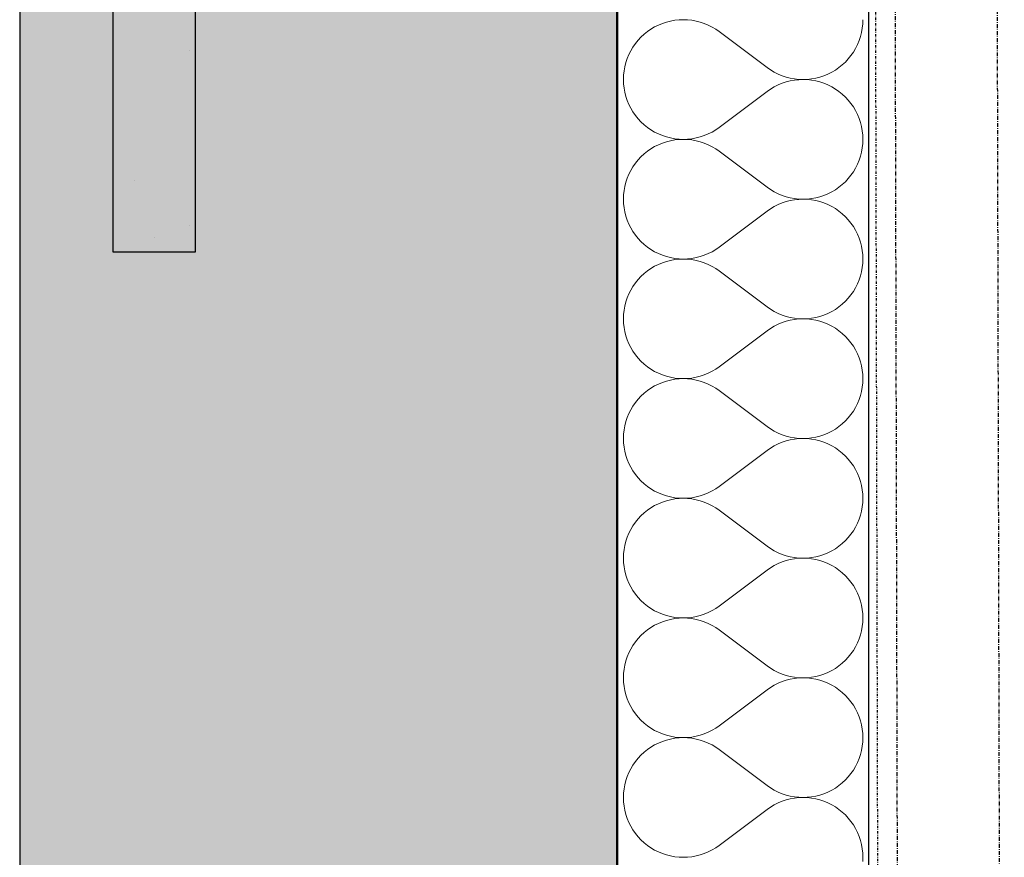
# Model space of a CAD drawing. Header units: millimetres. Extents: x -23738 to 4435, y -2716 to 20653.
# Tile 120 of 160: x -702 to -76, y 5638 to 6171. Entities that reach past the tile are written whole.
import ezdxf

# ---------------------------------------------------------------- set-up
doc = ezdxf.new("R2010")
doc.units = ezdxf.units.MM
doc.header["$MEASUREMENT"] = 0
for name, pattern in [('Wipeout_Contour', [1000, 0, -1000]), ('Čerchovaná M', [4.5, 2.5, -0.85, 0.3, -0.85]), ('Čerchovaná S', [3.5, 1.5, -0.85, 0.3, -0.85])]:
    doc.linetypes.add(name, pattern=pattern)
for name, color, linetype in [('9._POHLED ZÁPADNÍ_2_Nové_Konstrukce - krov', 7, 'Continuous'), ('9._POHLED ZÁPADNÍ_2_Nové_Konstrukce - nosné', 7, 'Continuous'), ('9._POHLED ZÁPADNÍ_2_Nové_Situace - terén', 7, 'Continuous'), ('9._POHLED ZÁPADNÍ_2_Nové_Výplně - Povrchové', 7, 'Continuous'), ('9._POHLED ZÁPADNÍ_2_Nové_Výplně – Řezové', 7, 'Continuous'), ('9._POHLED ZÁPADNÍ_2_VÝTAH VAR 1', 7, 'Continuous')]:
    doc.layers.add(name, color=color, linetype=linetype)

# ---------------------------------------------------------------- blocks, each defined once
blk = doc.blocks.new('*X22', base_point=(-24533.14, -6254.22))
at = {"layer": '9._POHLED ZÁPADNÍ_2_Nové_Výplně – Řezové', "color": 21, "linetype": 'Continuous', "lineweight": 20, "true_color": 0xffaaaa}
for p, q in [((-256.93, 6163.81), (-226.46, 6140.95)), ((-256.93, 6102.86), (-226.46, 6125.71)), ((-256.93, 6087.62), (-226.46, 6064.76)), ((-256.93, 6026.67), (-226.46, 6049.52)), ((-256.93, 6011.43), (-226.46, 5988.57)), ((-256.93, 5950.48), (-226.46, 5973.33)), ((-256.93, 5935.24), (-226.46, 5912.38)), ((-256.93, 5874.29), (-226.46, 5897.14)), ((-256.93, 5859.05), (-226.46, 5836.19)), ((-256.93, 5798.1), (-226.46, 5820.95)), ((-256.93, 5782.86), (-226.46, 5760)), ((-256.93, 5721.9), (-226.46, 5744.76)), ((-256.93, 5706.67), (-226.46, 5683.81)), ((-256.93, 5645.71), (-226.46, 5668.57))]:
    blk.add_line(p, q, dxfattribs=at)
for centre, start, end in [((-279.79, 6133.33), 53.1301, 306.8699), ((-203.6, 6171.43), 233.1301, 0), ((-203.6, 6095.24), 0, 126.8699), ((-279.79, 6057.14), 53.1301, 306.8699), ((-203.6, 6095.24), 233.1301, 0), ((-203.6, 6019.05), 0, 126.8699), ((-279.79, 5980.95), 53.1301, 306.8699), ((-203.6, 6019.05), 233.1301, 0), ((-203.6, 5942.86), 0, 126.8699), ((-279.79, 5904.76), 53.1301, 306.8699), ((-203.6, 5942.86), 233.1301, 0), ((-203.6, 5866.67), 0, 126.8699), ((-279.79, 5828.57), 53.1301, 306.8699), ((-203.6, 5866.67), 233.1301, 0), ((-203.6, 5790.48), 0, 126.8699), ((-279.79, 5752.38), 53.1301, 306.8699), ((-203.6, 5790.48), 233.1301, 0), ((-203.6, 5714.29), 0, 126.8699), ((-279.79, 5676.19), 53.1301, 306.8699), ((-203.6, 5714.29), 233.1301, 0), ((-203.6, 5638.1), 0, 126.8699), ((-203.6, 5638.1), 233.1301, 0)]:
    blk.add_arc(centre, 38.1, start, end, dxfattribs=at)
blk = doc.blocks.new('*X23', base_point=(-24533.14, -6254.22))
at = {"layer": '9._POHLED ZÁPADNÍ_2_Nové_Výplně – Řezové', "color": 21, "linetype": 'Continuous', "lineweight": 20, "true_color": 0xffaaaa}
for p, q in [((-298.03, 6166.78), (-300.37, 6165.39)), ((-295.6, 6167.99), (-298.03, 6166.78)), ((-293.08, 6169.03), (-295.6, 6167.99)), ((-290.5, 6169.89), (-293.08, 6169.03)), ((-287.87, 6170.56), (-290.5, 6169.89)), ((-285.19, 6171.04), (-287.87, 6170.56)), ((-282.48, 6171.33), (-285.19, 6171.04)), ((-279.76, 6171.43), (-282.48, 6171.33)), ((-277.05, 6171.33), (-279.76, 6171.43)), ((-274.34, 6171.04), (-277.05, 6171.33)), ((-271.66, 6170.55), (-274.34, 6171.04)), ((-269.03, 6169.88), (-271.66, 6170.55)), ((-266.45, 6169.02), (-269.03, 6169.88)), ((-263.93, 6167.97), (-266.45, 6169.02)), ((-261.5, 6166.75), (-263.93, 6167.97)), ((-259.16, 6165.36), (-261.5, 6166.75)), ((-166.37, 6163.33), (-165.89, 6166)), ((-165.89, 6166), (-165.6, 6168.71)), ((-165.6, 6168.71), (-165.5, 6171.43)), ((-306.72, 6160.28), (-308.57, 6158.29)), ((-304.73, 6162.13), (-306.72, 6160.28)), ((-302.61, 6163.84), (-304.73, 6162.13)), ((-300.37, 6165.39), (-302.61, 6163.84)), ((-256.93, 6163.81), (-259.16, 6165.36)), ((-256.93, 6163.81), (-226.46, 6140.95)), ((-167.91, 6158.11), (-167.05, 6160.69)), ((-167.05, 6160.69), (-166.37, 6163.33)), ((-311.83, 6153.94), (-313.22, 6151.6)), ((-310.28, 6156.17), (-311.83, 6153.94)), ((-308.57, 6158.29), (-310.28, 6156.17)), ((-171.56, 6150.83), (-170.17, 6153.16)), ((-170.17, 6153.16), (-168.95, 6155.6)), ((-168.95, 6155.6), (-167.91, 6158.11)), ((-314.44, 6149.16), (-315.48, 6146.65)), ((-313.22, 6151.6), (-314.44, 6149.16)), ((-174.81, 6146.47), (-173.11, 6148.59)), ((-173.11, 6148.59), (-171.56, 6150.83)), ((-317.01, 6141.43), (-317.5, 6138.76)), ((-316.34, 6144.07), (-317.01, 6141.43)), ((-315.48, 6146.65), (-316.34, 6144.07)), ((-226.46, 6140.95), (-224.22, 6139.4)), ((-183.02, 6139.37), (-180.78, 6140.92)), ((-180.78, 6140.92), (-178.66, 6142.63)), ((-178.66, 6142.63), (-176.67, 6144.48)), ((-176.67, 6144.48), (-174.81, 6146.47)), ((-317.79, 6136.05), (-317.88, 6133.33)), ((-317.5, 6138.76), (-317.79, 6136.05)), ((-224.22, 6139.4), (-221.88, 6138.01)), ((-221.88, 6138.01), (-219.45, 6136.79)), ((-219.45, 6136.79), (-216.94, 6135.75)), ((-216.94, 6135.75), (-214.36, 6134.88)), ((-214.36, 6134.88), (-211.72, 6134.21)), ((-195.52, 6134.2), (-192.88, 6134.87)), ((-192.88, 6134.87), (-190.3, 6135.73)), ((-190.3, 6135.73), (-187.79, 6136.77)), ((-187.79, 6136.77), (-185.36, 6137.99)), ((-185.36, 6137.99), (-183.02, 6139.37)), ((-317.88, 6133.33), (-317.79, 6130.61)), ((-317.79, 6130.61), (-317.5, 6127.91)), ((-221.88, 6128.66), (-224.22, 6127.27)), ((-219.45, 6129.88), (-221.88, 6128.66)), ((-216.94, 6130.92), (-219.45, 6129.88)), ((-214.36, 6131.78), (-216.94, 6130.92)), ((-211.72, 6132.46), (-214.36, 6131.78)), ((-211.72, 6134.21), (-209.05, 6133.72)), ((-209.05, 6132.94), (-211.72, 6132.46)), ((-209.05, 6133.72), (-206.34, 6133.43)), ((-206.34, 6133.23), (-209.05, 6132.94)), ((-206.34, 6133.43), (-203.62, 6133.33)), ((-203.62, 6133.33), (-206.34, 6133.23)), ((-203.62, 6133.33), (-200.9, 6133.43)), ((-200.9, 6133.24), (-203.62, 6133.33)), ((-200.9, 6133.43), (-198.2, 6133.72)), ((-198.2, 6132.95), (-200.9, 6133.24)), ((-198.2, 6133.72), (-195.52, 6134.2)), ((-195.52, 6132.47), (-198.2, 6132.95)), ((-192.88, 6131.8), (-195.52, 6132.47)), ((-190.3, 6130.94), (-192.88, 6131.8)), ((-187.79, 6129.9), (-190.3, 6130.94)), ((-185.36, 6128.68), (-187.79, 6129.9)), ((-183.02, 6127.29), (-185.36, 6128.68)), ((-317.5, 6127.91), (-317.01, 6125.23)), ((-317.01, 6125.23), (-316.34, 6122.6)), ((-316.34, 6122.6), (-315.48, 6120.02)), ((-256.93, 6102.86), (-226.46, 6125.71)), ((-224.22, 6127.27), (-226.46, 6125.71)), ((-180.78, 6125.74), (-183.02, 6127.29)), ((-178.66, 6124.04), (-180.78, 6125.74)), ((-176.67, 6122.18), (-178.66, 6124.04)), ((-174.81, 6120.19), (-176.67, 6122.18)), ((-315.48, 6120.02), (-314.44, 6117.5)), ((-314.44, 6117.5), (-313.22, 6115.07)), ((-173.11, 6118.08), (-174.81, 6120.19)), ((-171.56, 6115.84), (-173.11, 6118.08)), ((-170.17, 6113.5), (-171.56, 6115.84)), ((-313.22, 6115.07), (-311.83, 6112.73)), ((-311.83, 6112.73), (-310.28, 6110.5)), ((-310.28, 6110.5), (-308.57, 6108.38)), ((-168.95, 6111.07), (-170.17, 6113.5)), ((-167.91, 6108.56), (-168.95, 6111.07)), ((-308.57, 6108.38), (-306.72, 6106.39)), ((-306.72, 6106.39), (-304.73, 6104.53)), ((-304.73, 6104.53), (-302.61, 6102.83)), ((-167.05, 6105.98), (-167.91, 6108.56)), ((-166.37, 6103.34), (-167.05, 6105.98)), ((-165.89, 6100.66), (-166.37, 6103.34)), ((-302.61, 6102.83), (-300.37, 6101.28)), ((-300.37, 6101.28), (-298.03, 6099.89)), ((-298.03, 6099.89), (-295.6, 6098.67)), ((-295.6, 6098.67), (-293.08, 6097.63)), ((-293.08, 6097.63), (-290.5, 6096.78)), ((-290.5, 6096.78), (-287.87, 6096.1)), ((-271.66, 6096.11), (-269.03, 6096.79)), ((-269.03, 6096.79), (-266.45, 6097.65)), ((-266.45, 6097.65), (-263.93, 6098.69)), ((-263.93, 6098.69), (-261.5, 6099.91)), ((-261.5, 6099.91), (-259.16, 6101.3)), ((-259.16, 6101.3), (-256.93, 6102.86)), ((-165.6, 6097.96), (-165.89, 6100.66)), ((-165.5, 6095.24), (-165.6, 6097.96)), ((-298.03, 6090.59), (-300.37, 6089.2)), ((-295.6, 6091.8), (-298.03, 6090.59)), ((-293.08, 6092.84), (-295.6, 6091.8)), ((-290.5, 6093.7), (-293.08, 6092.84)), ((-287.87, 6094.37), (-290.5, 6093.7)), ((-287.87, 6096.1), (-285.19, 6095.62)), ((-285.19, 6094.85), (-287.87, 6094.37)), ((-285.19, 6095.62), (-282.48, 6095.33)), ((-282.48, 6095.14), (-285.19, 6094.85)), ((-282.48, 6095.33), (-279.76, 6095.24)), ((-279.76, 6095.24), (-282.48, 6095.14)), ((-279.76, 6095.24), (-277.05, 6095.34)), ((-277.05, 6095.14), (-279.76, 6095.24)), ((-277.05, 6095.34), (-274.34, 6095.63)), ((-274.34, 6094.85), (-277.05, 6095.14)), ((-274.34, 6095.63), (-271.66, 6096.11)), ((-271.66, 6094.36), (-274.34, 6094.85)), ((-269.03, 6093.69), (-271.66, 6094.36)), ((-266.45, 6092.83), (-269.03, 6093.69)), ((-263.93, 6091.78), (-266.45, 6092.83)), ((-261.5, 6090.56), (-263.93, 6091.78)), ((-259.16, 6089.17), (-261.5, 6090.56)), ((-165.89, 6089.81), (-165.6, 6092.52)), ((-165.6, 6092.52), (-165.5, 6095.24)), ((-304.73, 6085.94), (-306.72, 6084.09)), ((-302.61, 6087.65), (-304.73, 6085.94)), ((-300.37, 6089.2), (-302.61, 6087.65)), ((-256.93, 6087.62), (-259.16, 6089.17)), ((-256.93, 6087.62), (-226.46, 6064.76)), ((-167.91, 6081.92), (-167.05, 6084.5)), ((-167.05, 6084.5), (-166.37, 6087.14)), ((-166.37, 6087.14), (-165.89, 6089.81)), ((-310.28, 6079.98), (-311.83, 6077.75)), ((-308.57, 6082.1), (-310.28, 6079.98)), ((-306.72, 6084.09), (-308.57, 6082.1)), ((-170.17, 6076.97), (-168.95, 6079.41)), ((-168.95, 6079.41), (-167.91, 6081.92)), ((-314.44, 6072.97), (-315.48, 6070.46)), ((-313.22, 6075.41), (-314.44, 6072.97)), ((-311.83, 6077.75), (-313.22, 6075.41)), ((-174.81, 6070.28), (-173.11, 6072.4)), ((-173.11, 6072.4), (-171.56, 6074.63)), ((-171.56, 6074.63), (-170.17, 6076.97)), ((-316.34, 6067.88), (-317.01, 6065.24)), ((-315.48, 6070.46), (-316.34, 6067.88)), ((-180.78, 6064.73), (-178.66, 6066.44)), ((-178.66, 6066.44), (-176.67, 6068.29)), ((-176.67, 6068.29), (-174.81, 6070.28)), ((-317.79, 6059.86), (-317.88, 6057.14)), ((-317.5, 6062.57), (-317.79, 6059.86)), ((-317.01, 6065.24), (-317.5, 6062.57)), ((-226.46, 6064.76), (-224.22, 6063.21)), ((-224.22, 6063.21), (-221.88, 6061.82)), ((-221.88, 6061.82), (-219.45, 6060.6)), ((-219.45, 6060.6), (-216.94, 6059.56)), ((-216.94, 6059.56), (-214.36, 6058.69)), ((-192.88, 6058.68), (-190.3, 6059.54)), ((-190.3, 6059.54), (-187.79, 6060.58)), ((-187.79, 6060.58), (-185.36, 6061.79)), ((-185.36, 6061.79), (-183.02, 6063.18)), ((-183.02, 6063.18), (-180.78, 6064.73)), ((-317.88, 6057.14), (-317.79, 6054.42)), ((-317.79, 6054.42), (-317.5, 6051.72)), ((-219.45, 6053.69), (-221.88, 6052.47)), ((-216.94, 6054.73), (-219.45, 6053.69)), ((-214.36, 6055.59), (-216.94, 6054.73)), ((-214.36, 6058.69), (-211.72, 6058.02)), ((-211.72, 6056.27), (-214.36, 6055.59)), ((-211.72, 6058.02), (-209.05, 6057.53)), ((-209.05, 6056.75), (-211.72, 6056.27)), ((-209.05, 6057.53), (-206.34, 6057.24)), ((-206.34, 6057.04), (-209.05, 6056.75)), ((-206.34, 6057.24), (-203.62, 6057.14)), ((-203.62, 6057.14), (-206.34, 6057.04)), ((-203.62, 6057.14), (-200.9, 6057.24)), ((-200.9, 6057.05), (-203.62, 6057.14)), ((-200.9, 6057.24), (-198.2, 6057.53)), ((-198.2, 6056.76), (-200.9, 6057.05)), ((-198.2, 6057.53), (-195.52, 6058.01)), ((-195.52, 6056.28), (-198.2, 6056.76)), ((-195.52, 6058.01), (-192.88, 6058.68)), ((-192.88, 6055.61), (-195.52, 6056.28)), ((-190.3, 6054.75), (-192.88, 6055.61)), ((-187.79, 6053.71), (-190.3, 6054.75)), ((-185.36, 6052.49), (-187.79, 6053.71)), ((-317.5, 6051.72), (-317.01, 6049.04)), ((-317.01, 6049.04), (-316.34, 6046.41)), ((-256.93, 6026.67), (-226.46, 6049.52)), ((-224.22, 6051.08), (-226.46, 6049.52)), ((-221.88, 6052.47), (-224.22, 6051.08)), ((-183.02, 6051.1), (-185.36, 6052.49)), ((-180.78, 6049.55), (-183.02, 6051.1)), ((-178.66, 6047.85), (-180.78, 6049.55)), ((-176.67, 6045.99), (-178.66, 6047.85)), ((-316.34, 6046.41), (-315.48, 6043.82)), ((-315.48, 6043.82), (-314.44, 6041.31)), ((-314.44, 6041.31), (-313.22, 6038.88)), ((-174.81, 6044), (-176.67, 6045.99)), ((-173.11, 6041.89), (-174.81, 6044)), ((-171.56, 6039.65), (-173.11, 6041.89)), ((-313.22, 6038.88), (-311.83, 6036.54)), ((-311.83, 6036.54), (-310.28, 6034.31)), ((-310.28, 6034.31), (-308.57, 6032.19)), ((-170.17, 6037.31), (-171.56, 6039.65)), ((-168.95, 6034.88), (-170.17, 6037.31)), ((-167.91, 6032.37), (-168.95, 6034.88)), ((-308.57, 6032.19), (-306.72, 6030.2)), ((-306.72, 6030.2), (-304.73, 6028.34)), ((-304.73, 6028.34), (-302.61, 6026.64)), ((-167.05, 6029.78), (-167.91, 6032.37)), ((-166.37, 6027.15), (-167.05, 6029.78)), ((-302.61, 6026.64), (-300.37, 6025.09)), ((-300.37, 6025.09), (-298.03, 6023.7)), ((-298.03, 6023.7), (-295.6, 6022.48)), ((-295.6, 6022.48), (-293.08, 6021.44)), ((-266.45, 6021.46), (-263.93, 6022.5)), ((-263.93, 6022.5), (-261.5, 6023.72)), ((-261.5, 6023.72), (-259.16, 6025.11)), ((-259.16, 6025.11), (-256.93, 6026.67)), ((-165.89, 6024.47), (-166.37, 6027.15)), ((-165.6, 6021.77), (-165.89, 6024.47)), ((-165.5, 6019.05), (-165.6, 6021.77)), ((-295.6, 6015.61), (-298.03, 6014.4)), ((-293.08, 6016.65), (-295.6, 6015.61)), ((-293.08, 6021.44), (-290.5, 6020.59)), ((-290.5, 6017.51), (-293.08, 6016.65)), ((-290.5, 6020.59), (-287.87, 6019.91)), ((-287.87, 6018.18), (-290.5, 6017.51)), ((-287.87, 6019.91), (-285.19, 6019.43)), ((-285.19, 6018.66), (-287.87, 6018.18)), ((-285.19, 6019.43), (-282.48, 6019.14)), ((-282.48, 6018.95), (-285.19, 6018.66)), ((-282.48, 6019.14), (-279.76, 6019.05)), ((-279.76, 6019.05), (-282.48, 6018.95)), ((-279.76, 6019.05), (-277.05, 6019.15)), ((-277.05, 6018.95), (-279.76, 6019.05)), ((-277.05, 6019.15), (-274.34, 6019.44)), ((-274.34, 6018.66), (-277.05, 6018.95)), ((-274.34, 6019.44), (-271.66, 6019.92)), ((-271.66, 6018.17), (-274.34, 6018.66)), ((-271.66, 6019.92), (-269.03, 6020.6)), ((-269.03, 6017.5), (-271.66, 6018.17)), ((-269.03, 6020.6), (-266.45, 6021.46)), ((-266.45, 6016.64), (-269.03, 6017.5)), ((-263.93, 6015.59), (-266.45, 6016.64)), ((-261.5, 6014.37), (-263.93, 6015.59)), ((-165.89, 6013.62), (-165.6, 6016.33)), ((-165.6, 6016.33), (-165.5, 6019.05)), ((-304.73, 6009.75), (-306.72, 6007.9)), ((-302.61, 6011.46), (-304.73, 6009.75)), ((-300.37, 6013.01), (-302.61, 6011.46)), ((-298.03, 6014.4), (-300.37, 6013.01)), ((-259.16, 6012.98), (-261.5, 6014.37)), ((-256.93, 6011.43), (-259.16, 6012.98)), ((-256.93, 6011.43), (-226.46, 5988.57)), ((-167.05, 6008.31), (-166.37, 6010.95)), ((-166.37, 6010.95), (-165.89, 6013.62)), ((-310.28, 6003.79), (-311.83, 6001.56)), ((-308.57, 6005.91), (-310.28, 6003.79)), ((-306.72, 6007.9), (-308.57, 6005.91)), ((-170.17, 6000.78), (-168.95, 6003.22)), ((-168.95, 6003.22), (-167.91, 6005.73)), ((-167.91, 6005.73), (-167.05, 6008.31)), ((-314.44, 5996.78), (-315.48, 5994.27)), ((-313.22, 5999.22), (-314.44, 5996.78)), ((-311.83, 6001.56), (-313.22, 5999.22)), ((-173.11, 5996.21), (-171.56, 5998.44)), ((-171.56, 5998.44), (-170.17, 6000.78)), ((-316.34, 5991.69), (-317.01, 5989.05)), ((-315.48, 5994.27), (-316.34, 5991.69)), ((-180.78, 5988.54), (-178.66, 5990.25)), ((-178.66, 5990.25), (-176.67, 5992.1)), ((-176.67, 5992.1), (-174.81, 5994.09)), ((-174.81, 5994.09), (-173.11, 5996.21)), ((-317.5, 5986.38), (-317.79, 5983.67)), ((-317.01, 5989.05), (-317.5, 5986.38)), ((-226.46, 5988.57), (-224.22, 5987.02)), ((-224.22, 5987.02), (-221.88, 5985.63)), ((-221.88, 5985.63), (-219.45, 5984.41)), ((-219.45, 5984.41), (-216.94, 5983.36)), ((-190.3, 5983.35), (-187.79, 5984.39)), ((-187.79, 5984.39), (-185.36, 5985.6)), ((-185.36, 5985.6), (-183.02, 5986.99)), ((-183.02, 5986.99), (-180.78, 5988.54)), ((-317.79, 5983.67), (-317.88, 5980.95)), ((-317.88, 5980.95), (-317.79, 5978.23)), ((-317.79, 5978.23), (-317.5, 5975.53)), ((-216.94, 5978.54), (-219.45, 5977.5)), ((-216.94, 5983.36), (-214.36, 5982.5)), ((-214.36, 5979.4), (-216.94, 5978.54)), ((-214.36, 5982.5), (-211.72, 5981.83)), ((-211.72, 5980.08), (-214.36, 5979.4)), ((-211.72, 5981.83), (-209.05, 5981.34)), ((-209.05, 5980.56), (-211.72, 5980.08)), ((-209.05, 5981.34), (-206.34, 5981.05)), ((-206.34, 5980.85), (-209.05, 5980.56)), ((-206.34, 5981.05), (-203.62, 5980.95)), ((-203.62, 5980.95), (-206.34, 5980.85)), ((-203.62, 5980.95), (-200.9, 5981.05)), ((-200.9, 5980.86), (-203.62, 5980.95)), ((-200.9, 5981.05), (-198.2, 5981.34)), ((-198.2, 5980.57), (-200.9, 5980.86)), ((-198.2, 5981.34), (-195.52, 5981.82)), ((-195.52, 5980.09), (-198.2, 5980.57)), ((-195.52, 5981.82), (-192.88, 5982.49)), ((-192.88, 5979.41), (-195.52, 5980.09)), ((-192.88, 5982.49), (-190.3, 5983.35)), ((-190.3, 5978.56), (-192.88, 5979.41)), ((-187.79, 5977.52), (-190.3, 5978.56)), ((-317.5, 5975.53), (-317.01, 5972.85)), ((-317.01, 5972.85), (-316.34, 5970.22)), ((-256.93, 5950.48), (-226.46, 5973.33)), ((-224.22, 5974.89), (-226.46, 5973.33)), ((-221.88, 5976.28), (-224.22, 5974.89)), ((-219.45, 5977.5), (-221.88, 5976.28)), ((-185.36, 5976.3), (-187.79, 5977.52)), ((-183.02, 5974.91), (-185.36, 5976.3)), ((-180.78, 5973.36), (-183.02, 5974.91)), ((-178.66, 5971.66), (-180.78, 5973.36)), ((-176.67, 5969.8), (-178.66, 5971.66)), ((-316.34, 5970.22), (-315.48, 5967.63)), ((-315.48, 5967.63), (-314.44, 5965.12)), ((-174.81, 5967.81), (-176.67, 5969.8)), ((-173.11, 5965.69), (-174.81, 5967.81)), ((-171.56, 5963.46), (-173.11, 5965.69)), ((-314.44, 5965.12), (-313.22, 5962.69)), ((-313.22, 5962.69), (-311.83, 5960.35)), ((-311.83, 5960.35), (-310.28, 5958.11)), ((-170.17, 5961.12), (-171.56, 5963.46)), ((-168.95, 5958.69), (-170.17, 5961.12)), ((-310.28, 5958.11), (-308.57, 5956)), ((-308.57, 5956), (-306.72, 5954.01)), ((-306.72, 5954.01), (-304.73, 5952.15)), ((-167.91, 5956.18), (-168.95, 5958.69)), ((-167.05, 5953.59), (-167.91, 5956.18)), ((-166.37, 5950.96), (-167.05, 5953.59)), ((-304.73, 5952.15), (-302.61, 5950.45)), ((-302.61, 5950.45), (-300.37, 5948.9)), ((-300.37, 5948.9), (-298.03, 5947.51)), ((-298.03, 5947.51), (-295.6, 5946.29)), ((-263.93, 5946.31), (-261.5, 5947.53)), ((-261.5, 5947.53), (-259.16, 5948.92)), ((-259.16, 5948.92), (-256.93, 5950.48)), ((-165.89, 5948.28), (-166.37, 5950.96)), ((-165.6, 5945.58), (-165.89, 5948.28)), ((-295.6, 5946.29), (-293.08, 5945.25)), ((-293.08, 5940.46), (-295.6, 5939.42)), ((-293.08, 5945.25), (-290.5, 5944.39)), ((-290.5, 5941.32), (-293.08, 5940.46)), ((-290.5, 5944.39), (-287.87, 5943.72)), ((-287.87, 5941.99), (-290.5, 5941.32)), ((-287.87, 5943.72), (-285.19, 5943.24)), ((-285.19, 5942.47), (-287.87, 5941.99)), ((-285.19, 5943.24), (-282.48, 5942.95)), ((-282.48, 5942.76), (-285.19, 5942.47)), ((-282.48, 5942.95), (-279.76, 5942.86)), ((-279.76, 5942.86), (-282.48, 5942.76)), ((-279.76, 5942.86), (-277.05, 5942.96)), ((-277.05, 5942.76), (-279.76, 5942.86)), ((-277.05, 5942.96), (-274.34, 5943.25)), ((-274.34, 5942.47), (-277.05, 5942.76)), ((-274.34, 5943.25), (-271.66, 5943.73)), ((-271.66, 5941.98), (-274.34, 5942.47)), ((-271.66, 5943.73), (-269.03, 5944.41)), ((-269.03, 5941.31), (-271.66, 5941.98)), ((-269.03, 5944.41), (-266.45, 5945.27)), ((-266.45, 5940.44), (-269.03, 5941.31)), ((-266.45, 5945.27), (-263.93, 5946.31)), ((-263.93, 5939.4), (-266.45, 5940.44)), ((-165.89, 5937.43), (-165.6, 5940.14)), ((-165.5, 5942.86), (-165.6, 5945.58)), ((-165.6, 5940.14), (-165.5, 5942.86)), ((-302.61, 5935.27), (-304.73, 5933.56)), ((-300.37, 5936.82), (-302.61, 5935.27)), ((-298.03, 5938.21), (-300.37, 5936.82)), ((-295.6, 5939.42), (-298.03, 5938.21)), ((-261.5, 5938.18), (-263.93, 5939.4)), ((-259.16, 5936.79), (-261.5, 5938.18)), ((-256.93, 5935.24), (-259.16, 5936.79)), ((-256.93, 5935.24), (-226.46, 5912.38)), ((-167.05, 5932.12), (-166.37, 5934.76)), ((-166.37, 5934.76), (-165.89, 5937.43)), ((-310.28, 5927.6), (-311.83, 5925.37)), ((-308.57, 5929.72), (-310.28, 5927.6)), ((-306.72, 5931.71), (-308.57, 5929.72)), ((-304.73, 5933.56), (-306.72, 5931.71)), ((-168.95, 5927.03), (-167.91, 5929.54)), ((-167.91, 5929.54), (-167.05, 5932.12)), ((-313.22, 5923.03), (-314.44, 5920.59)), ((-311.83, 5925.37), (-313.22, 5923.03)), ((-173.11, 5920.02), (-171.56, 5922.25)), ((-171.56, 5922.25), (-170.17, 5924.59)), ((-170.17, 5924.59), (-168.95, 5927.03)), ((-316.34, 5915.5), (-317.01, 5912.86)), ((-315.48, 5918.08), (-316.34, 5915.5)), ((-314.44, 5920.59), (-315.48, 5918.08)), ((-178.66, 5914.06), (-176.67, 5915.91)), ((-176.67, 5915.91), (-174.81, 5917.9)), ((-174.81, 5917.9), (-173.11, 5920.02)), ((-317.5, 5910.19), (-317.79, 5907.48)), ((-317.01, 5912.86), (-317.5, 5910.19)), ((-226.46, 5912.38), (-224.22, 5910.83)), ((-224.22, 5910.83), (-221.88, 5909.44)), ((-221.88, 5909.44), (-219.45, 5908.22)), ((-187.79, 5908.2), (-185.36, 5909.41)), ((-185.36, 5909.41), (-183.02, 5910.8)), ((-183.02, 5910.8), (-180.78, 5912.35)), ((-180.78, 5912.35), (-178.66, 5914.06)), ((-317.79, 5907.48), (-317.88, 5904.76)), ((-317.88, 5904.76), (-317.79, 5902.04)), ((-219.45, 5908.22), (-216.94, 5907.17)), ((-216.94, 5907.17), (-214.36, 5906.31)), ((-214.36, 5903.21), (-216.94, 5902.35)), ((-214.36, 5906.31), (-211.72, 5905.64)), ((-211.72, 5903.89), (-214.36, 5903.21)), ((-211.72, 5905.64), (-209.05, 5905.15)), ((-209.05, 5904.37), (-211.72, 5903.89)), ((-209.05, 5905.15), (-206.34, 5904.86)), ((-206.34, 5904.66), (-209.05, 5904.37)), ((-206.34, 5904.86), (-203.62, 5904.76)), ((-203.62, 5904.76), (-206.34, 5904.66)), ((-203.62, 5904.76), (-200.9, 5904.86)), ((-200.9, 5904.67), (-203.62, 5904.76)), ((-200.9, 5904.86), (-198.2, 5905.15)), ((-198.2, 5904.38), (-200.9, 5904.67)), ((-198.2, 5905.15), (-195.52, 5905.63)), ((-195.52, 5903.9), (-198.2, 5904.38)), ((-195.52, 5905.63), (-192.88, 5906.3)), ((-192.88, 5903.22), (-195.52, 5903.9)), ((-192.88, 5906.3), (-190.3, 5907.16)), ((-190.3, 5902.37), (-192.88, 5903.22)), ((-190.3, 5907.16), (-187.79, 5908.2)), ((-317.79, 5902.04), (-317.5, 5899.34)), ((-317.5, 5899.34), (-317.01, 5896.66)), ((-317.01, 5896.66), (-316.34, 5894.02)), ((-256.93, 5874.29), (-226.46, 5897.14)), ((-224.22, 5898.7), (-226.46, 5897.14)), ((-221.88, 5900.09), (-224.22, 5898.7)), ((-219.45, 5901.31), (-221.88, 5900.09)), ((-216.94, 5902.35), (-219.45, 5901.31)), ((-187.79, 5901.33), (-190.3, 5902.37)), ((-185.36, 5900.11), (-187.79, 5901.33)), ((-183.02, 5898.72), (-185.36, 5900.11)), ((-180.78, 5897.17), (-183.02, 5898.72)), ((-178.66, 5895.47), (-180.78, 5897.17)), ((-316.34, 5894.02), (-315.48, 5891.44)), ((-315.48, 5891.44), (-314.44, 5888.93)), ((-176.67, 5893.61), (-178.66, 5895.47)), ((-174.81, 5891.62), (-176.67, 5893.61)), ((-173.11, 5889.5), (-174.81, 5891.62)), ((-314.44, 5888.93), (-313.22, 5886.5)), ((-313.22, 5886.5), (-311.83, 5884.16)), ((-311.83, 5884.16), (-310.28, 5881.92)), ((-171.56, 5887.27), (-173.11, 5889.5)), ((-170.17, 5884.93), (-171.56, 5887.27)), ((-168.95, 5882.5), (-170.17, 5884.93)), ((-310.28, 5881.92), (-308.57, 5879.81)), ((-308.57, 5879.81), (-306.72, 5877.82)), ((-306.72, 5877.82), (-304.73, 5875.96)), ((-167.91, 5879.98), (-168.95, 5882.5)), ((-167.05, 5877.4), (-167.91, 5879.98)), ((-304.73, 5875.96), (-302.61, 5874.26)), ((-302.61, 5874.26), (-300.37, 5872.71)), ((-300.37, 5872.71), (-298.03, 5871.32)), ((-298.03, 5871.32), (-295.6, 5870.1)), ((-263.93, 5870.12), (-261.5, 5871.34)), ((-261.5, 5871.34), (-259.16, 5872.73)), ((-259.16, 5872.73), (-256.93, 5874.29)), ((-166.37, 5874.77), (-167.05, 5877.4)), ((-165.89, 5872.09), (-166.37, 5874.77)), ((-165.6, 5869.39), (-165.89, 5872.09)), ((-295.6, 5870.1), (-293.08, 5869.06)), ((-293.08, 5869.06), (-290.5, 5868.2)), ((-290.5, 5865.13), (-293.08, 5864.27)), ((-290.5, 5868.2), (-287.87, 5867.53)), ((-287.87, 5865.8), (-290.5, 5865.13)), ((-287.87, 5867.53), (-285.19, 5867.05)), ((-285.19, 5866.28), (-287.87, 5865.8)), ((-285.19, 5867.05), (-282.48, 5866.76)), ((-282.48, 5866.57), (-285.19, 5866.28)), ((-282.48, 5866.76), (-279.76, 5866.67)), ((-279.76, 5866.67), (-282.48, 5866.57)), ((-279.76, 5866.67), (-277.05, 5866.77)), ((-277.05, 5866.57), (-279.76, 5866.67)), ((-277.05, 5866.77), (-274.34, 5867.06)), ((-274.34, 5866.28), (-277.05, 5866.57)), ((-274.34, 5867.06), (-271.66, 5867.54)), ((-271.66, 5865.79), (-274.34, 5866.28)), ((-271.66, 5867.54), (-269.03, 5868.22)), ((-269.03, 5865.12), (-271.66, 5865.79)), ((-269.03, 5868.22), (-266.45, 5869.08)), ((-266.45, 5864.25), (-269.03, 5865.12)), ((-266.45, 5869.08), (-263.93, 5870.12)), ((-165.5, 5866.67), (-165.6, 5869.39)), ((-165.6, 5863.95), (-165.5, 5866.67)), ((-302.61, 5859.08), (-304.73, 5857.37)), ((-300.37, 5860.63), (-302.61, 5859.08)), ((-298.03, 5862.01), (-300.37, 5860.63)), ((-295.6, 5863.23), (-298.03, 5862.01)), ((-293.08, 5864.27), (-295.6, 5863.23)), ((-263.93, 5863.21), (-266.45, 5864.25)), ((-261.5, 5861.99), (-263.93, 5863.21)), ((-259.16, 5860.6), (-261.5, 5861.99)), ((-256.93, 5859.05), (-259.16, 5860.6)), ((-256.93, 5859.05), (-226.46, 5836.19)), ((-166.37, 5858.57), (-165.89, 5861.24)), ((-165.89, 5861.24), (-165.6, 5863.95)), ((-308.57, 5853.53), (-310.28, 5851.41)), ((-306.72, 5855.52), (-308.57, 5853.53)), ((-304.73, 5857.37), (-306.72, 5855.52)), ((-168.95, 5850.84), (-167.91, 5853.35)), ((-167.91, 5853.35), (-167.05, 5855.93)), ((-167.05, 5855.93), (-166.37, 5858.57)), ((-313.22, 5846.84), (-314.44, 5844.4)), ((-311.83, 5849.17), (-313.22, 5846.84)), ((-310.28, 5851.41), (-311.83, 5849.17)), ((-171.56, 5846.06), (-170.17, 5848.4)), ((-170.17, 5848.4), (-168.95, 5850.84)), ((-315.48, 5841.89), (-316.34, 5839.31)), ((-314.44, 5844.4), (-315.48, 5841.89)), ((-176.67, 5839.72), (-174.81, 5841.71)), ((-174.81, 5841.71), (-173.11, 5843.83)), ((-173.11, 5843.83), (-171.56, 5846.06)), ((-317.5, 5834), (-317.79, 5831.29)), ((-317.01, 5836.67), (-317.5, 5834)), ((-316.34, 5839.31), (-317.01, 5836.67)), ((-226.46, 5836.19), (-224.22, 5834.64)), ((-224.22, 5834.64), (-221.88, 5833.25)), ((-185.36, 5833.22), (-183.02, 5834.61)), ((-183.02, 5834.61), (-180.78, 5836.16)), ((-180.78, 5836.16), (-178.66, 5837.87)), ((-178.66, 5837.87), (-176.67, 5839.72)), ((-317.79, 5831.29), (-317.88, 5828.57)), ((-317.88, 5828.57), (-317.79, 5825.85)), ((-221.88, 5833.25), (-219.45, 5832.03)), ((-219.45, 5832.03), (-216.94, 5830.98)), ((-216.94, 5830.98), (-214.36, 5830.12)), ((-214.36, 5830.12), (-211.72, 5829.45)), ((-211.72, 5827.69), (-214.36, 5827.02)), ((-211.72, 5829.45), (-209.05, 5828.96)), ((-209.05, 5828.18), (-211.72, 5827.69)), ((-209.05, 5828.96), (-206.34, 5828.67)), ((-206.34, 5828.47), (-209.05, 5828.18)), ((-206.34, 5828.67), (-203.62, 5828.57)), ((-203.62, 5828.57), (-206.34, 5828.47)), ((-203.62, 5828.57), (-200.9, 5828.67)), ((-200.9, 5828.48), (-203.62, 5828.57)), ((-200.9, 5828.67), (-198.2, 5828.96)), ((-198.2, 5828.19), (-200.9, 5828.48)), ((-198.2, 5828.96), (-195.52, 5829.44)), ((-195.52, 5827.71), (-198.2, 5828.19)), ((-195.52, 5829.44), (-192.88, 5830.11)), ((-192.88, 5827.03), (-195.52, 5827.71)), ((-192.88, 5830.11), (-190.3, 5830.97)), ((-190.3, 5830.97), (-187.79, 5832.01)), ((-187.79, 5832.01), (-185.36, 5833.22)), ((-317.79, 5825.85), (-317.5, 5823.15)), ((-317.5, 5823.15), (-317.01, 5820.47)), ((-224.22, 5822.51), (-226.46, 5820.95)), ((-221.88, 5823.9), (-224.22, 5822.51)), ((-219.45, 5825.12), (-221.88, 5823.9)), ((-216.94, 5826.16), (-219.45, 5825.12)), ((-214.36, 5827.02), (-216.94, 5826.16)), ((-190.3, 5826.18), (-192.88, 5827.03)), ((-187.79, 5825.14), (-190.3, 5826.18)), ((-185.36, 5823.92), (-187.79, 5825.14)), ((-183.02, 5822.53), (-185.36, 5823.92)), ((-180.78, 5820.98), (-183.02, 5822.53)), ((-317.01, 5820.47), (-316.34, 5817.83)), ((-316.34, 5817.83), (-315.48, 5815.25)), ((-315.48, 5815.25), (-314.44, 5812.74)), ((-256.93, 5798.1), (-226.46, 5820.95)), ((-178.66, 5819.28), (-180.78, 5820.98)), ((-176.67, 5817.42), (-178.66, 5819.28)), ((-174.81, 5815.43), (-176.67, 5817.42)), ((-173.11, 5813.31), (-174.81, 5815.43)), ((-314.44, 5812.74), (-313.22, 5810.31)), ((-313.22, 5810.31), (-311.83, 5807.97)), ((-171.56, 5811.08), (-173.11, 5813.31)), ((-170.17, 5808.74), (-171.56, 5811.08)), ((-168.95, 5806.31), (-170.17, 5808.74)), ((-311.83, 5807.97), (-310.28, 5805.73)), ((-310.28, 5805.73), (-308.57, 5803.62)), ((-308.57, 5803.62), (-306.72, 5801.63)), ((-167.91, 5803.79), (-168.95, 5806.31)), ((-167.05, 5801.21), (-167.91, 5803.79)), ((-306.72, 5801.63), (-304.73, 5799.77)), ((-304.73, 5799.77), (-302.61, 5798.07)), ((-302.61, 5798.07), (-300.37, 5796.52)), ((-300.37, 5796.52), (-298.03, 5795.13)), ((-261.5, 5795.15), (-259.16, 5796.54)), ((-259.16, 5796.54), (-256.93, 5798.1)), ((-166.37, 5798.58), (-167.05, 5801.21)), ((-165.89, 5795.9), (-166.37, 5798.58)), ((-298.03, 5795.13), (-295.6, 5793.91)), ((-295.6, 5793.91), (-293.08, 5792.87)), ((-293.08, 5792.87), (-290.5, 5792.01)), ((-290.5, 5792.01), (-287.87, 5791.34)), ((-287.87, 5791.34), (-285.19, 5790.86)), ((-285.19, 5790.09), (-287.87, 5789.61)), ((-285.19, 5790.86), (-282.48, 5790.57)), ((-282.48, 5790.38), (-285.19, 5790.09)), ((-282.48, 5790.57), (-279.76, 5790.48)), ((-279.76, 5790.48), (-282.48, 5790.38)), ((-279.76, 5790.48), (-277.05, 5790.58)), ((-277.05, 5790.38), (-279.76, 5790.48)), ((-277.05, 5790.58), (-274.34, 5790.87)), ((-274.34, 5790.08), (-277.05, 5790.38)), ((-274.34, 5790.87), (-271.66, 5791.35)), ((-271.66, 5789.6), (-274.34, 5790.08)), ((-271.66, 5791.35), (-269.03, 5792.03)), ((-269.03, 5792.03), (-266.45, 5792.89)), ((-266.45, 5792.89), (-263.93, 5793.93)), ((-263.93, 5793.93), (-261.5, 5795.15)), ((-165.6, 5793.19), (-165.89, 5795.9)), ((-165.5, 5790.48), (-165.6, 5793.19)), ((-165.6, 5787.76), (-165.5, 5790.48)), ((-300.37, 5784.44), (-302.61, 5782.89)), ((-298.03, 5785.82), (-300.37, 5784.44)), ((-295.6, 5787.04), (-298.03, 5785.82)), ((-293.08, 5788.08), (-295.6, 5787.04)), ((-290.5, 5788.94), (-293.08, 5788.08)), ((-287.87, 5789.61), (-290.5, 5788.94)), ((-269.03, 5788.92), (-271.66, 5789.6)), ((-266.45, 5788.06), (-269.03, 5788.92)), ((-263.93, 5787.02), (-266.45, 5788.06)), ((-261.5, 5785.8), (-263.93, 5787.02)), ((-259.16, 5784.41), (-261.5, 5785.8)), ((-256.93, 5782.86), (-259.16, 5784.41)), ((-166.37, 5782.38), (-165.89, 5785.05)), ((-165.89, 5785.05), (-165.6, 5787.76)), ((-308.57, 5777.34), (-310.28, 5775.22)), ((-306.72, 5779.33), (-308.57, 5777.34)), ((-304.73, 5781.18), (-306.72, 5779.33)), ((-302.61, 5782.89), (-304.73, 5781.18)), ((-256.93, 5782.86), (-226.46, 5760)), ((-168.95, 5774.64), (-167.91, 5777.16)), ((-167.91, 5777.16), (-167.05, 5779.74)), ((-167.05, 5779.74), (-166.37, 5782.38)), ((-311.83, 5772.98), (-313.22, 5770.64)), ((-310.28, 5775.22), (-311.83, 5772.98)), ((-171.56, 5769.87), (-170.17, 5772.21)), ((-170.17, 5772.21), (-168.95, 5774.64)), ((-315.48, 5765.7), (-316.34, 5763.12)), ((-314.44, 5768.21), (-315.48, 5765.7)), ((-313.22, 5770.64), (-314.44, 5768.21)), ((-176.67, 5763.53), (-174.81, 5765.52)), ((-174.81, 5765.52), (-173.11, 5767.64)), ((-173.11, 5767.64), (-171.56, 5769.87)), ((-317.01, 5760.48), (-317.5, 5757.8)), ((-316.34, 5763.12), (-317.01, 5760.48)), ((-226.46, 5760), (-224.22, 5758.45)), ((-224.22, 5758.45), (-221.88, 5757.06)), ((-185.36, 5757.03), (-183.02, 5758.42)), ((-183.02, 5758.42), (-180.78, 5759.97)), ((-180.78, 5759.97), (-178.66, 5761.68)), ((-178.66, 5761.68), (-176.67, 5763.53)), ((-317.79, 5755.1), (-317.88, 5752.38)), ((-317.88, 5752.38), (-317.79, 5749.66)), ((-317.5, 5757.8), (-317.79, 5755.1)), ((-221.88, 5757.06), (-219.45, 5755.84)), ((-219.45, 5755.84), (-216.94, 5754.79)), ((-216.94, 5754.79), (-214.36, 5753.93)), ((-214.36, 5753.93), (-211.72, 5753.26)), ((-211.72, 5753.26), (-209.05, 5752.77)), ((-209.05, 5752.77), (-206.34, 5752.48)), ((-206.34, 5752.28), (-209.05, 5751.99)), ((-206.34, 5752.48), (-203.62, 5752.38)), ((-203.62, 5752.38), (-206.34, 5752.28)), ((-203.62, 5752.38), (-200.9, 5752.48)), ((-200.9, 5752.29), (-203.62, 5752.38)), ((-200.9, 5752.48), (-198.2, 5752.77)), ((-198.2, 5752), (-200.9, 5752.29)), ((-198.2, 5752.77), (-195.52, 5753.25)), ((-195.52, 5753.25), (-192.88, 5753.92)), ((-192.88, 5753.92), (-190.3, 5754.78)), ((-190.3, 5754.78), (-187.79, 5755.82)), ((-187.79, 5755.82), (-185.36, 5757.03)), ((-317.79, 5749.66), (-317.5, 5746.96)), ((-317.5, 5746.96), (-317.01, 5744.28)), ((-224.22, 5746.32), (-226.46, 5744.76)), ((-221.88, 5747.71), (-224.22, 5746.32)), ((-219.45, 5748.93), (-221.88, 5747.71)), ((-216.94, 5749.97), (-219.45, 5748.93)), ((-214.36, 5750.83), (-216.94, 5749.97)), ((-211.72, 5751.5), (-214.36, 5750.83)), ((-209.05, 5751.99), (-211.72, 5751.5)), ((-195.52, 5751.51), (-198.2, 5752)), ((-192.88, 5750.84), (-195.52, 5751.51)), ((-190.3, 5749.99), (-192.88, 5750.84)), ((-187.79, 5748.95), (-190.3, 5749.99)), ((-185.36, 5747.73), (-187.79, 5748.95)), ((-183.02, 5746.34), (-185.36, 5747.73)), ((-180.78, 5744.79), (-183.02, 5746.34)), ((-317.01, 5744.28), (-316.34, 5741.64)), ((-316.34, 5741.64), (-315.48, 5739.06)), ((-256.93, 5721.9), (-226.46, 5744.76)), ((-178.66, 5743.08), (-180.78, 5744.79)), ((-176.67, 5741.23), (-178.66, 5743.08)), ((-174.81, 5739.24), (-176.67, 5741.23)), ((-315.48, 5739.06), (-314.44, 5736.55)), ((-314.44, 5736.55), (-313.22, 5734.12)), ((-313.22, 5734.12), (-311.83, 5731.78)), ((-173.11, 5737.12), (-174.81, 5739.24)), ((-171.56, 5734.89), (-173.11, 5737.12)), ((-170.17, 5732.55), (-171.56, 5734.89)), ((-311.83, 5731.78), (-310.28, 5729.54)), ((-310.28, 5729.54), (-308.57, 5727.43)), ((-308.57, 5727.43), (-306.72, 5725.43)), ((-168.95, 5730.12), (-170.17, 5732.55)), ((-167.91, 5727.6), (-168.95, 5730.12)), ((-167.05, 5725.02), (-167.91, 5727.6)), ((-306.72, 5725.43), (-304.73, 5723.58)), ((-304.73, 5723.58), (-302.61, 5721.88)), ((-302.61, 5721.88), (-300.37, 5720.32)), ((-259.16, 5720.35), (-256.93, 5721.9)), ((-166.37, 5722.39), (-167.05, 5725.02)), ((-165.89, 5719.71), (-166.37, 5722.39)), ((-300.37, 5720.32), (-298.03, 5718.94)), ((-298.03, 5718.94), (-295.6, 5717.72)), ((-295.6, 5717.72), (-293.08, 5716.68)), ((-293.08, 5716.68), (-290.5, 5715.82)), ((-290.5, 5715.82), (-287.87, 5715.15)), ((-287.87, 5715.15), (-285.19, 5714.67)), ((-285.19, 5714.67), (-282.48, 5714.38)), ((-277.05, 5714.38), (-274.34, 5714.68)), ((-274.34, 5714.68), (-271.66, 5715.16)), ((-271.66, 5715.16), (-269.03, 5715.84)), ((-269.03, 5715.84), (-266.45, 5716.7)), ((-266.45, 5716.7), (-263.93, 5717.74)), ((-263.93, 5717.74), (-261.5, 5718.96)), ((-261.5, 5718.96), (-259.16, 5720.35)), ((-165.6, 5717), (-165.89, 5719.71)), ((-165.5, 5714.29), (-165.6, 5717)), ((-300.37, 5708.25), (-302.61, 5706.7)), ((-298.03, 5709.63), (-300.37, 5708.25)), ((-295.6, 5710.85), (-298.03, 5709.63)), ((-293.08, 5711.89), (-295.6, 5710.85)), ((-290.5, 5712.75), (-293.08, 5711.89)), ((-287.87, 5713.42), (-290.5, 5712.75)), ((-285.19, 5713.9), (-287.87, 5713.42)), ((-282.48, 5714.19), (-285.19, 5713.9)), ((-282.48, 5714.38), (-279.76, 5714.29)), ((-279.76, 5714.29), (-282.48, 5714.19)), ((-279.76, 5714.29), (-277.05, 5714.38)), ((-277.05, 5714.19), (-279.76, 5714.29)), ((-274.34, 5713.89), (-277.05, 5714.19)), ((-271.66, 5713.41), (-274.34, 5713.89)), ((-269.03, 5712.73), (-271.66, 5713.41)), ((-266.45, 5711.87), (-269.03, 5712.73)), ((-263.93, 5710.83), (-266.45, 5711.87)), ((-261.5, 5709.61), (-263.93, 5710.83)), ((-259.16, 5708.22), (-261.5, 5709.61)), ((-166.37, 5706.18), (-165.89, 5708.86)), ((-165.89, 5708.86), (-165.6, 5711.57)), ((-165.6, 5711.57), (-165.5, 5714.29)), ((-306.72, 5703.14), (-308.57, 5701.15)), ((-304.73, 5704.99), (-306.72, 5703.14)), ((-302.61, 5706.7), (-304.73, 5704.99)), ((-256.93, 5706.67), (-259.16, 5708.22)), ((-256.93, 5706.67), (-226.46, 5683.81)), ((-167.91, 5700.97), (-167.05, 5703.55)), ((-167.05, 5703.55), (-166.37, 5706.18)), ((-311.83, 5696.79), (-313.22, 5694.45)), ((-310.28, 5699.03), (-311.83, 5696.79)), ((-308.57, 5701.15), (-310.28, 5699.03)), ((-171.56, 5693.68), (-170.17, 5696.02)), ((-170.17, 5696.02), (-168.95, 5698.45)), ((-168.95, 5698.45), (-167.91, 5700.97)), ((-315.48, 5689.51), (-316.34, 5686.93)), ((-314.44, 5692.02), (-315.48, 5689.51)), ((-313.22, 5694.45), (-314.44, 5692.02)), ((-174.81, 5689.33), (-173.11, 5691.45)), ((-173.11, 5691.45), (-171.56, 5693.68)), ((-317.01, 5684.29), (-317.5, 5681.61)), ((-316.34, 5686.93), (-317.01, 5684.29)), ((-226.46, 5683.81), (-224.22, 5682.26)), ((-183.02, 5682.23), (-180.78, 5683.78)), ((-180.78, 5683.78), (-178.66, 5685.49)), ((-178.66, 5685.49), (-176.67, 5687.34)), ((-176.67, 5687.34), (-174.81, 5689.33)), ((-317.79, 5678.91), (-317.88, 5676.19)), ((-317.5, 5681.61), (-317.79, 5678.91)), ((-224.22, 5682.26), (-221.88, 5680.87)), ((-221.88, 5680.87), (-219.45, 5679.65)), ((-219.45, 5679.65), (-216.94, 5678.6)), ((-216.94, 5678.6), (-214.36, 5677.74)), ((-214.36, 5677.74), (-211.72, 5677.07)), ((-211.72, 5677.07), (-209.05, 5676.58)), ((-198.2, 5676.58), (-195.52, 5677.06)), ((-195.52, 5677.06), (-192.88, 5677.73)), ((-192.88, 5677.73), (-190.3, 5678.59)), ((-190.3, 5678.59), (-187.79, 5679.63)), ((-187.79, 5679.63), (-185.36, 5680.84)), ((-185.36, 5680.84), (-183.02, 5682.23)), ((-317.88, 5676.19), (-317.79, 5673.47)), ((-317.79, 5673.47), (-317.5, 5670.77)), ((-317.5, 5670.77), (-317.01, 5668.09)), ((-221.88, 5671.52), (-224.22, 5670.12)), ((-219.45, 5672.73), (-221.88, 5671.52)), ((-216.94, 5673.78), (-219.45, 5672.73)), ((-214.36, 5674.64), (-216.94, 5673.78)), ((-211.72, 5675.31), (-214.36, 5674.64)), ((-209.05, 5675.8), (-211.72, 5675.31)), ((-209.05, 5676.58), (-206.34, 5676.29)), ((-206.34, 5676.09), (-209.05, 5675.8)), ((-206.34, 5676.29), (-203.62, 5676.19)), ((-203.62, 5676.19), (-206.34, 5676.09)), ((-203.62, 5676.19), (-200.9, 5676.29)), ((-200.9, 5676.1), (-203.62, 5676.19)), ((-200.9, 5676.29), (-198.2, 5676.58)), ((-198.2, 5675.81), (-200.9, 5676.1)), ((-195.52, 5675.32), (-198.2, 5675.81)), ((-192.88, 5674.65), (-195.52, 5675.32)), ((-190.3, 5673.8), (-192.88, 5674.65)), ((-187.79, 5672.76), (-190.3, 5673.8)), ((-185.36, 5671.54), (-187.79, 5672.76)), ((-183.02, 5670.15), (-185.36, 5671.54)), ((-317.01, 5668.09), (-316.34, 5665.45)), ((-316.34, 5665.45), (-315.48, 5662.87)), ((-256.93, 5645.71), (-226.46, 5668.57)), ((-224.22, 5670.12), (-226.46, 5668.57)), ((-180.78, 5668.6), (-183.02, 5670.15)), ((-178.66, 5666.89), (-180.78, 5668.6)), ((-176.67, 5665.04), (-178.66, 5666.89)), ((-174.81, 5663.05), (-176.67, 5665.04)), ((-315.48, 5662.87), (-314.44, 5660.36)), ((-314.44, 5660.36), (-313.22, 5657.93)), ((-173.11, 5660.93), (-174.81, 5663.05)), ((-171.56, 5658.7), (-173.11, 5660.93)), ((-170.17, 5656.36), (-171.56, 5658.7)), ((-313.22, 5657.93), (-311.83, 5655.59)), ((-311.83, 5655.59), (-310.28, 5653.35)), ((-310.28, 5653.35), (-308.57, 5651.24)), ((-168.95, 5653.93), (-170.17, 5656.36)), ((-167.91, 5651.41), (-168.95, 5653.93)), ((-308.57, 5651.24), (-306.72, 5649.24)), ((-306.72, 5649.24), (-304.73, 5647.39)), ((-304.73, 5647.39), (-302.61, 5645.69)), ((-302.61, 5645.69), (-300.37, 5644.13)), ((-259.16, 5644.16), (-256.93, 5645.71)), ((-167.05, 5648.83), (-167.91, 5651.41)), ((-166.37, 5646.2), (-167.05, 5648.83)), ((-165.89, 5643.52), (-166.37, 5646.2)), ((-300.37, 5644.13), (-298.03, 5642.75)), ((-298.03, 5642.75), (-295.6, 5641.53)), ((-295.6, 5641.53), (-293.08, 5640.49)), ((-293.08, 5640.49), (-290.5, 5639.63)), ((-290.5, 5639.63), (-287.87, 5638.96)), ((-271.66, 5638.97), (-269.03, 5639.65)), ((-269.03, 5639.65), (-266.45, 5640.51)), ((-266.45, 5640.51), (-263.93, 5641.55)), ((-263.93, 5641.55), (-261.5, 5642.77)), ((-261.5, 5642.77), (-259.16, 5644.16)), ((-165.6, 5640.81), (-165.89, 5643.52)), ((-165.5, 5638.1), (-165.6, 5640.81)), ((-287.87, 5638.96), (-285.19, 5638.48)), ((-285.19, 5638.48), (-282.48, 5638.19)), ((-282.48, 5638.19), (-279.76, 5638.1)), ((-279.76, 5638.1), (-277.05, 5638.19)), ((-277.05, 5638.19), (-274.34, 5638.49)), ((-274.34, 5638.49), (-271.66, 5638.97)), ((-165.6, 5635.38), (-165.5, 5638.1))]:
    blk.add_line(p, q, dxfattribs=at)

msp = doc.modelspace()

# ---------------------------------------------------------------- hatches: boundary and pattern name
at = {"layer": '9._POHLED ZÁPADNÍ_2_Nové_Výplně – Řezové', "linetype": 'Continuous', "lineweight": 20, "true_color": 0xffaaaa}
h = msp.add_hatch(dxfattribs=at)
h.set_pattern_fill('Omítka_02_0002', color=21, style=0, pattern_type=2)
h.set_pattern_definition([(45, (0, 175), (-55.6847, 55.6847), [0, -52.5, 0, -78.75]), (110, (175, 175), (74.0008, 26.9341), [0, -38.5, 0, -66.5])])
h.paths.add_polyline_path([(-642.92, 6023.68), (-590.2, 6023.68), (-590.26, 7465.12), (-642.99, 7465.12)])

# ---------------------------------------------------------------- linework, layer by layer
at = {"layer": '9._POHLED ZÁPADNÍ_2_Nové_Konstrukce - krov', "color": 1, "linetype": 'Čerchovaná M', "lineweight": 25}
for p, q in [((-82.8, 7329.61), (-75.51, 4256.99)), ((-147.24, 7114.22), (-140.46, 4256.84))]:
    msp.add_line(p, q, dxfattribs=at)
at = {"layer": '9._POHLED ZÁPADNÍ_2_Nové_Konstrukce - nosné', "color": 1, "linetype": 'Continuous', "lineweight": 25, "flags": 128}
msp.add_lwpolyline([(-702.1, 7596.33), (-702.01, 4499.13)], dxfattribs=at)
at = {"layer": '9._POHLED ZÁPADNÍ_2_Nové_Situace - terén', "color": 1, "linetype": 'Continuous', "lineweight": 25, "flags": 128}
msp.add_lwpolyline([(-642.92, 6023.68), (-590.2, 6023.68), (-590.26, 7465.12), (-642.99, 7465.12)], close=True, dxfattribs=at)

# ---------------------------------------------------------------- wipeouts: each hides what was drawn before it
at = {"color": 254, "linetype": 'Wipeout_Contour', "lineweight": 0, "ltscale": 36793.983046}
msp.add_wipeout([(-161.69, 351.47), (-161.69, 17956.84), (-321.69, 17969.56), (-321.69, 351.48)], dxfattribs=at).dxf.layer = '9._POHLED ZÁPADNÍ_2_Nové_Výplně - Povrchové'

# ---------------------------------------------------------------- next in the draw order: hatches: boundary and pattern name
at = {"layer": '9._POHLED ZÁPADNÍ_2_Nové_Výplně – Řezové', "linetype": 'Continuous', "lineweight": 0, "true_color": 0xf2b2b2}
msp.add_hatch(color=9, dxfattribs=at).paths.add_polyline_path([(-702.1, 7596.33), (-702.01, 4499.13), (-322.01, 4499.14), (-322.1, 7556.65)])

# ---------------------------------------------------------------- next in the draw order: linework, layer by layer
at = {"layer": '9._POHLED ZÁPADNÍ_2_Nové_Konstrukce - nosné', "color": 1, "linetype": 'Continuous', "lineweight": 25, "flags": 128}
for points in [[(-161.69, 351.47), (-161.69, 18117.35)], [(-161.69, 351.47), (-161.69, 18117.35)], [(-321.69, 17969.56), (-321.69, 351.48)], [(-321.69, 17969.56), (-321.69, 351.48)], [(-322.01, 4499.14), (-322.1, 7556.65)]]:
    msp.add_lwpolyline(points, dxfattribs=at)

# ---------------------------------------------------------------- next in the draw order: wipeouts: each hides what was drawn before it
at = {"color": 254, "linetype": 'Wipeout_Contour', "lineweight": 0, "ltscale": 44942.732142}
msp.add_wipeout([(-321.69, 17969.56), (-321.69, 4499.14), (-161.69, 4499.14), (-161.69, 17956.84)], dxfattribs=at).dxf.layer = '9._POHLED ZÁPADNÍ_2_Nové_Výplně – Řezové'

# ---------------------------------------------------------------- next in the draw order: block references
at = {"layer": '9._POHLED ZÁPADNÍ_2_VÝTAH VAR 1', "color": 9, "linetype": 'Continuous', "lineweight": 13}
msp.add_blockref('*X22', (-24533.14, -6254.22), dxfattribs=at)

# ---------------------------------------------------------------- next in the draw order: wipeouts: each hides what was drawn before it
at = {"color": 254, "linetype": 'Wipeout_Contour', "lineweight": 0, "ltscale": 25427.667381}
msp.add_wipeout([(-321.69, 4497.65), (-161.69, 4497.65), (-161.69, 8205.02), (-321.69, 8205.02)], dxfattribs=at).dxf.layer = '9._POHLED ZÁPADNÍ_2_Nové_Výplně – Řezové'

# ---------------------------------------------------------------- next in the draw order: linework, layer by layer
at = {"layer": '9._POHLED ZÁPADNÍ_2_Nové_Konstrukce - krov', "color": 1, "linetype": 'Čerchovaná S', "lineweight": 25}
msp.add_line((-161.6, 7898.21), (-152.96, 4256.81), dxfattribs=at)
at = {"layer": '9._POHLED ZÁPADNÍ_2_Nové_Konstrukce - nosné', "color": 1, "linetype": 'Continuous', "lineweight": 25, "flags": 128}
for points in [[(-321.69, 8205.02), (-321.69, 4497.65)], [(-161.69, 4497.65), (-161.69, 8205.02)]]:
    msp.add_lwpolyline(points, dxfattribs=at)

# ---------------------------------------------------------------- next in the draw order: block references
at = {"layer": '9._POHLED ZÁPADNÍ_2_VÝTAH VAR 1', "color": 9, "linetype": 'Continuous', "lineweight": 13}
msp.add_blockref('*X23', (-24533.14, -6254.22), dxfattribs=at)

doc.saveas('drawing.dxf')
